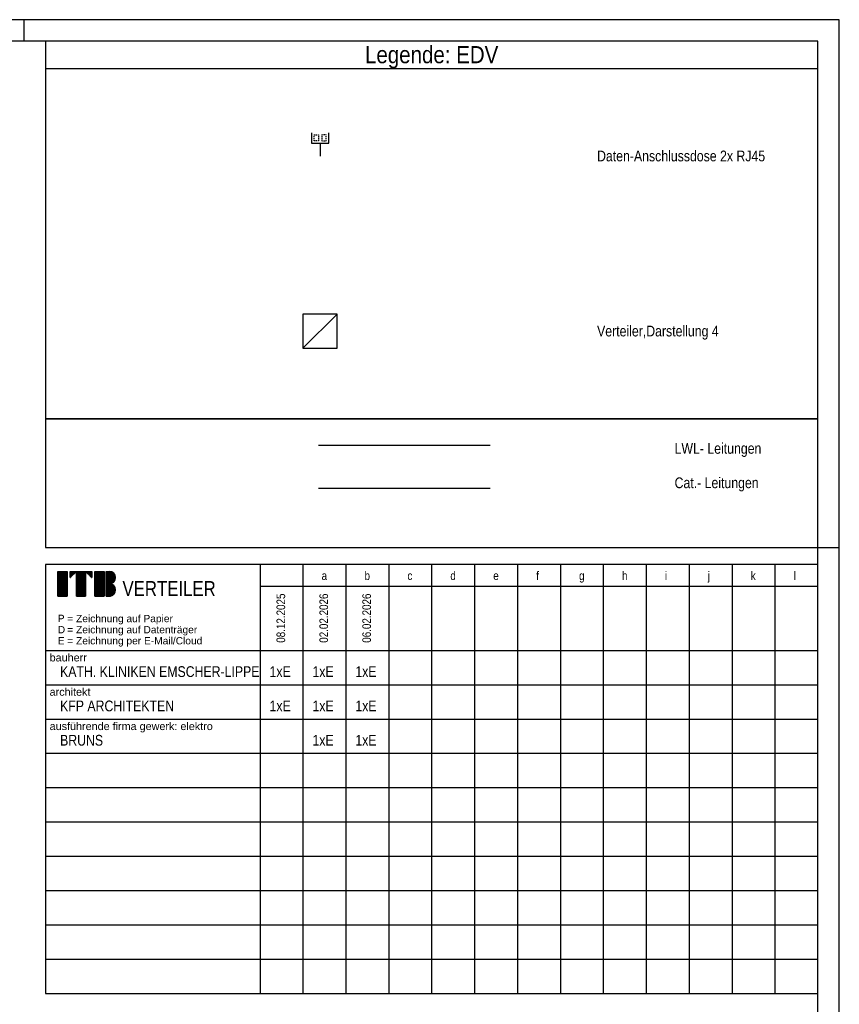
# Model space of a CAD drawing. Header units: millimetres. Extents: x -2000 to 95000, y -500 to 41500.
# Tile 4 of 4: x 75900 to 95000, y 18550 to 41500. Entities that reach past the tile are written whole.
import ezdxf
from ezdxf.enums import TextEntityAlignment as Align

# ---------------------------------------------------------------- set-up
doc = ezdxf.new("R2010")
doc.units = ezdxf.units.MM
for name, color, linetype in [('A_Titelfeld_Stempel', 7, 'Continuous'), ('ITB_XXX_Layout Legenden', 7, 'Continuous'), ('ITB_XXX_Layout Rahmen', 18, 'Continuous'), ('ITB_XXX_Schemata Linien', 7, 'Continuous'), ('ITB_XXX_TXT_Layout Verteiler', 7, 'Continuous')]:
    doc.layers.add(name, color=color, linetype=linetype)
doc.styles.add('ARIAL', font='txt', dxfattribs={"height": 0.2})
doc.styles.add('Arial Narrow', font='txt', dxfattribs={"height": 0.2})
doc.styles.add('Arial Narrow_B', font='txt', dxfattribs={"height": 0.2})

# ---------------------------------------------------------------- blocks, each defined once
blk = doc.blocks.new('Legenden-ID-61-329-339-1844')
at = {"color": 7, "lineweight": 30}
blk.add_wipeout([(0, 0), (18000, 0), (18000, 8800), (0, 8800)], dxfattribs=at).dxf.layer = 'ITB_XXX_Layout Legenden'
at = {"layer": 'ITB_XXX_Layout Legenden', "color": 7, "lineweight": 30}
blk.add_line((0, 8159), (18000, 8159), dxfattribs=at)
at = {"layer": 'ITB_XXX_Layout Legenden', "color": 8, "lineweight": 30}
for p, q in [((6262, 6606), (6262, 6619)), ((6262, 6619), (6277, 6619)), ((6262, 6559), (6262, 6587)), ((6262, 6513), (6262, 6541)), ((6262, 6479), (6262, 6494)), ((6277, 6479), (6262, 6479)), ((6297, 6619), (6327, 6619)), ((6327, 6479), (6297, 6479)), ((6347, 6619), (6362, 6619)), ((6362, 6479), (6347, 6479)), ((6362, 6619), (6362, 6604)), ((6362, 6585), (6362, 6557)), ((6362, 6539), (6362, 6511)), ((6362, 6492), (6362, 6479)), ((6442, 6619), (6442, 6604)), ((6457, 6619), (6442, 6619)), ((6442, 6585), (6442, 6557)), ((6442, 6539), (6442, 6511)), ((6442, 6492), (6442, 6479)), ((6442, 6479), (6457, 6479)), ((6507, 6619), (6477, 6619)), ((6477, 6479), (6507, 6479)), ((6542, 6619), (6527, 6619)), ((6527, 6479), (6542, 6479)), ((6542, 6606), (6542, 6619)), ((6542, 6559), (6542, 6587)), ((6542, 6513), (6542, 6541)), ((6542, 6479), (6542, 6494))]:
    blk.add_line(p, q, dxfattribs=at)
at = {"layer": 'ITB_XXX_Layout Legenden', "color": 7, "lineweight": 30}
for points in [[(0, 8800), (0, 0), (18000, 0), (18000, 8800), (0, 8800)], [(6002, 2440), (6002, 1640), (6802, 1640), (6802, 2440), (6002, 2440)], [(6002, 1640), (6802, 2440)]]:
    blk.add_lwpolyline(points, dxfattribs=at)
at = {"layer": 'ITB_XXX_Layout Legenden', "color": 94, "lineweight": 30}
for points in [[(6202, 6659), (6202, 6419), (6602, 6419), (6602, 6659)], [(6402, 6419), (6402, 6119)]]:
    blk.add_lwpolyline(points, dxfattribs=at)
at = {"layer": 'ITB_XXX_Layout Legenden', "color": 7, "lineweight": 30}
for s, height, style, width, p, p2 in [('Legende: EDV', 400, 'Arial Narrow_B', 0.999946, (7447, 8285), (10553, 8285)), ('Daten-Anschlussdose 2x RJ45', 250, 'Arial Narrow', 0.999388, (12855, 5998), (16772, 5998)), ('Verteiler,Darstellung 4', 250, 'Arial Narrow', 0.999667, (12855, 1918), (15689, 1918))]:
    blk.add_text(s, height=height, dxfattribs=dict(at, style=style, width=width)).set_placement(p, p2, align=Align.FIT)
blk = doc.blocks.new('Text-Text- LWL- Leitungen----Cat-- Leitungen-ID-61-8-339-1175')
at = {"layer": 'ITB_XXX_Layout Legenden', "color": 7, "lineweight": 5, "style": 'Arial Narrow'}
for s, width, p, p2 in [('LWL- Leitungen', 0.999494, (0, 0), (2022, 0)), ('Cat.- Leitungen', 0.999582, (0, -802), (1958, -802))]:
    blk.add_text(s, height=250, dxfattribs=dict(at, width=width)).set_placement(p, p2, align=Align.FIT)
blk = doc.blocks.new('Rechteck-ID-61-8-339-1255')
at = {"layer": 'ITB_XXX_Layout Legenden', "color": 7, "lineweight": 30}
blk.add_lwpolyline([(-9000, 1500), (-9000, -1500), (9000, -1500), (9000, 1500), (-9000, 1500)], dxfattribs=at)
blk = doc.blocks.new('Vorgefertigte Legenden-ID-61-329-339-85')
at = {"layer": 'A_Titelfeld_Stempel', "color": 7, "lineweight": 30}
for p, q in [((-17712, 10341), (-17496, 10341)), ((-17712, 9765), (-17712, 10341)), ((-17712, 10341), (-17496, 10341)), ((-17712, 10337), (-17496, 10337)), ((-17712, 10333), (-17496, 10333)), ((-17712, 10330), (-17496, 10330)), ((-17496, 10341), (-17496, 9765)), ((-17424, 10341), (-17280, 10341)), ((-17424, 10341), (-16920, 10341)), ((-17280, 10341), (-17424, 10197)), ((-17424, 10197), (-17424, 10341)), ((-17424, 10337), (-17284, 10337)), ((-17424, 10333), (-17288, 10333)), ((-17424, 10330), (-17292, 10330)), ((-17280, 10341), (-17064, 10341)), ((-17280, 9765), (-17280, 10341)), ((-17280, 9765), (-17280, 10341)), ((-17280, 10337), (-17064, 10337)), ((-17280, 10333), (-17064, 10333)), ((-17280, 10330), (-17064, 10330)), ((-17064, 10341), (-16920, 10341)), ((-17064, 10341), (-17064, 9765)), ((-16920, 10197), (-17064, 10341)), ((-16920, 10197), (-17064, 10341)), ((-17060, 10337), (-16920, 10337)), ((-17056, 10333), (-16920, 10333)), ((-17052, 10330), (-16920, 10330)), ((-16920, 10341), (-16920, 10197)), ((-16848, 10341), (-16632, 10341)), ((-16848, 9765), (-16848, 10341)), ((-16848, 10341), (-16632, 10341)), ((-16848, 10337), (-16632, 10337)), ((-16848, 10333), (-16632, 10333)), ((-16848, 10330), (-16632, 10330)), ((-16632, 10341), (-16632, 9765)), ((-16582, 10341), (-16499, 10341)), ((-16582, 9765), (-16582, 10341)), ((-16582, 10341), (-16510, 10341)), ((-16582, 10337), (-16475, 10337)), ((-16582, 10333), (-16463, 10333)), ((-16582, 10330), (-16453, 10330)), ((-13000, 10500), (-13000, 500)), ((-12000, 10500), (-12000, 500)), ((-11000, 10500), (-11000, 500)), ((-10000, 10500), (-10000, 500)), ((-9000, 10500), (-9000, 500)), ((-8000, 10500), (-8000, 500)), ((-7000, 10500), (-7000, 500)), ((-6000, 10500), (-6000, 500)), ((-5000, 10500), (-5000, 500)), ((-4000, 10500), (-4000, 500)), ((-3000, 10500), (-3000, 500)), ((-2000, 10500), (-2000, 500)), ((-1000, 10500), (-1000, 500)), ((-17712, 10326), (-17496, 10326)), ((-17712, 10322), (-17496, 10322)), ((-17712, 10318), (-17496, 10318)), ((-17712, 10315), (-17496, 10315)), ((-17712, 10311), (-17496, 10311)), ((-17712, 10307), (-17496, 10307)), ((-17712, 10303), (-17496, 10303)), ((-17712, 10300), (-17496, 10300)), ((-17712, 10296), (-17496, 10296)), ((-17712, 10292), (-17496, 10292)), ((-17712, 10288), (-17496, 10288)), ((-17712, 10285), (-17496, 10285)), ((-17712, 10281), (-17496, 10281)), ((-17712, 10277), (-17496, 10277)), ((-17712, 10273), (-17496, 10273)), ((-17712, 10270), (-17496, 10270)), ((-17712, 10266), (-17496, 10266)), ((-17712, 10262), (-17496, 10262)), ((-17712, 10258), (-17496, 10258)), ((-17712, 10255), (-17496, 10255)), ((-17712, 10251), (-17496, 10251)), ((-17712, 10247), (-17496, 10247)), ((-17712, 10243), (-17496, 10243)), ((-17712, 10240), (-17496, 10240)), ((-17712, 10236), (-17496, 10236)), ((-17712, 10232), (-17496, 10232)), ((-17712, 10228), (-17496, 10228)), ((-17712, 10225), (-17496, 10225)), ((-17712, 10221), (-17496, 10221)), ((-17712, 10217), (-17496, 10217)), ((-17712, 10213), (-17496, 10213)), ((-17712, 10210), (-17496, 10210)), ((-17712, 10206), (-17496, 10206)), ((-17712, 10202), (-17496, 10202)), ((-17712, 10198), (-17496, 10198)), ((-17712, 10195), (-17496, 10195)), ((-17712, 10191), (-17496, 10191)), ((-17712, 10187), (-17496, 10187)), ((-17712, 10183), (-17496, 10183)), ((-17712, 10180), (-17496, 10180)), ((-17712, 10176), (-17496, 10176)), ((-17712, 10172), (-17496, 10172)), ((-17712, 10168), (-17496, 10168)), ((-17712, 10165), (-17496, 10165)), ((-17712, 10161), (-17496, 10161)), ((-17712, 10157), (-17496, 10157)), ((-17712, 10153), (-17496, 10153)), ((-17712, 10150), (-17496, 10150)), ((-17712, 10146), (-17496, 10146)), ((-17712, 10142), (-17496, 10142)), ((-17712, 10138), (-17496, 10138)), ((-17712, 10135), (-17496, 10135)), ((-17712, 10131), (-17496, 10131)), ((-17712, 10127), (-17496, 10127)), ((-17712, 10123), (-17496, 10123)), ((-17712, 10120), (-17496, 10120)), ((-17712, 10116), (-17496, 10116)), ((-17712, 10112), (-17496, 10112)), ((-17712, 10108), (-17496, 10108)), ((-17712, 10105), (-17496, 10105)), ((-17712, 10101), (-17496, 10101)), ((-17424, 10326), (-17295, 10326)), ((-17424, 10322), (-17299, 10322)), ((-17424, 10318), (-17303, 10318)), ((-17424, 10315), (-17307, 10315)), ((-17424, 10311), (-17310, 10311)), ((-17424, 10307), (-17314, 10307)), ((-17424, 10303), (-17318, 10303)), ((-17424, 10300), (-17322, 10300)), ((-17424, 10296), (-17325, 10296)), ((-17424, 10292), (-17329, 10292)), ((-17424, 10288), (-17333, 10288)), ((-17424, 10285), (-17337, 10285)), ((-17424, 10281), (-17340, 10281)), ((-17424, 10277), (-17344, 10277)), ((-17424, 10273), (-17348, 10273)), ((-17424, 10270), (-17352, 10270)), ((-17424, 10266), (-17355, 10266)), ((-17424, 10262), (-17359, 10262)), ((-17424, 10258), (-17363, 10258)), ((-17424, 10255), (-17367, 10255)), ((-17424, 10251), (-17370, 10251)), ((-17424, 10247), (-17374, 10247)), ((-17424, 10243), (-17378, 10243)), ((-17424, 10240), (-17382, 10240)), ((-17424, 10236), (-17385, 10236)), ((-17424, 10232), (-17389, 10232)), ((-17424, 10228), (-17393, 10228)), ((-17424, 10225), (-17397, 10225)), ((-17424, 10221), (-17400, 10221)), ((-17424, 10217), (-17404, 10217)), ((-17424, 10213), (-17408, 10213)), ((-17424, 10210), (-17412, 10210)), ((-17424, 10206), (-17415, 10206)), ((-17424, 10202), (-17419, 10202)), ((-17424, 10198), (-17423, 10198)), ((-17280, 10326), (-17064, 10326)), ((-17280, 10322), (-17064, 10322)), ((-17280, 10318), (-17064, 10318)), ((-17280, 10315), (-17064, 10315)), ((-17280, 10311), (-17064, 10311)), ((-17280, 10307), (-17064, 10307)), ((-17280, 10303), (-17064, 10303)), ((-17280, 10300), (-17064, 10300)), ((-17280, 10296), (-17064, 10296)), ((-17280, 10292), (-17064, 10292)), ((-17280, 10288), (-17064, 10288)), ((-17280, 10285), (-17064, 10285)), ((-17280, 10281), (-17064, 10281)), ((-17280, 10277), (-17064, 10277)), ((-17280, 10273), (-17064, 10273)), ((-17280, 10270), (-17064, 10270)), ((-17280, 10266), (-17064, 10266)), ((-17280, 10262), (-17064, 10262)), ((-17280, 10258), (-17064, 10258)), ((-17280, 10255), (-17064, 10255)), ((-17280, 10251), (-17064, 10251)), ((-17280, 10247), (-17064, 10247)), ((-17280, 10243), (-17064, 10243)), ((-17280, 10240), (-17064, 10240)), ((-17280, 10236), (-17064, 10236)), ((-17280, 10232), (-17064, 10232)), ((-17280, 10228), (-17064, 10228)), ((-17280, 10225), (-17064, 10225)), ((-17280, 10221), (-17064, 10221)), ((-17280, 10217), (-17064, 10217)), ((-17280, 10213), (-17064, 10213)), ((-17280, 10210), (-17064, 10210)), ((-17280, 10206), (-17064, 10206)), ((-17280, 10202), (-17064, 10202)), ((-17280, 10198), (-17064, 10198)), ((-17280, 10195), (-17064, 10195)), ((-17280, 10191), (-17064, 10191)), ((-17280, 10187), (-17064, 10187)), ((-17280, 10183), (-17064, 10183)), ((-17280, 10180), (-17064, 10180)), ((-17280, 10176), (-17064, 10176)), ((-17280, 10172), (-17064, 10172)), ((-17280, 10168), (-17064, 10168)), ((-17280, 10165), (-17064, 10165)), ((-17280, 10161), (-17064, 10161)), ((-17280, 10157), (-17064, 10157)), ((-17280, 10153), (-17064, 10153)), ((-17280, 10150), (-17064, 10150)), ((-17280, 10146), (-17064, 10146)), ((-17280, 10142), (-17064, 10142)), ((-17280, 10138), (-17064, 10138)), ((-17280, 10135), (-17064, 10135)), ((-17280, 10131), (-17064, 10131)), ((-17280, 10127), (-17064, 10127)), ((-17280, 10123), (-17064, 10123)), ((-17280, 10120), (-17064, 10120)), ((-17280, 10116), (-17064, 10116)), ((-17280, 10112), (-17064, 10112)), ((-17280, 10108), (-17064, 10108)), ((-17280, 10105), (-17064, 10105)), ((-17280, 10101), (-17064, 10101)), ((-17049, 10326), (-16920, 10326)), ((-17045, 10322), (-16920, 10322)), ((-17041, 10318), (-16920, 10318)), ((-17037, 10315), (-16920, 10315)), ((-17034, 10311), (-16920, 10311)), ((-17030, 10307), (-16920, 10307)), ((-17026, 10303), (-16920, 10303)), ((-17022, 10300), (-16920, 10300)), ((-17019, 10296), (-16920, 10296)), ((-17015, 10292), (-16920, 10292)), ((-17011, 10288), (-16920, 10288)), ((-17007, 10285), (-16920, 10285)), ((-17004, 10281), (-16920, 10281)), ((-17000, 10277), (-16920, 10277)), ((-16996, 10273), (-16920, 10273)), ((-16992, 10270), (-16920, 10270)), ((-16989, 10266), (-16920, 10266)), ((-16985, 10262), (-16920, 10262)), ((-16981, 10258), (-16920, 10258)), ((-16977, 10255), (-16920, 10255)), ((-16974, 10251), (-16920, 10251)), ((-16970, 10247), (-16920, 10247)), ((-16966, 10243), (-16920, 10243)), ((-16962, 10240), (-16920, 10240)), ((-16959, 10236), (-16920, 10236)), ((-16955, 10232), (-16920, 10232)), ((-16951, 10228), (-16920, 10228)), ((-16947, 10225), (-16920, 10225)), ((-16944, 10221), (-16920, 10221)), ((-16940, 10217), (-16920, 10217)), ((-16936, 10213), (-16920, 10213)), ((-16932, 10210), (-16920, 10210)), ((-16929, 10206), (-16920, 10206)), ((-16925, 10202), (-16920, 10202)), ((-16921, 10198), (-16920, 10198)), ((-16848, 10326), (-16632, 10326)), ((-16848, 10322), (-16632, 10322)), ((-16848, 10318), (-16632, 10318)), ((-16848, 10315), (-16632, 10315)), ((-16848, 10311), (-16632, 10311)), ((-16848, 10307), (-16632, 10307)), ((-16848, 10303), (-16632, 10303)), ((-16848, 10300), (-16632, 10300)), ((-16848, 10296), (-16632, 10296)), ((-16848, 10292), (-16632, 10292)), ((-16848, 10288), (-16632, 10288)), ((-16848, 10285), (-16632, 10285)), ((-16848, 10281), (-16632, 10281)), ((-16848, 10277), (-16632, 10277)), ((-16848, 10273), (-16632, 10273)), ((-16848, 10270), (-16632, 10270)), ((-16848, 10266), (-16632, 10266)), ((-16848, 10262), (-16632, 10262)), ((-16848, 10258), (-16632, 10258)), ((-16848, 10255), (-16632, 10255)), ((-16848, 10251), (-16632, 10251)), ((-16848, 10247), (-16632, 10247)), ((-16848, 10243), (-16632, 10243)), ((-16848, 10240), (-16632, 10240)), ((-16848, 10236), (-16632, 10236)), ((-16848, 10232), (-16632, 10232)), ((-16848, 10228), (-16632, 10228)), ((-16848, 10225), (-16632, 10225)), ((-16848, 10221), (-16632, 10221)), ((-16848, 10217), (-16632, 10217)), ((-16848, 10213), (-16632, 10213)), ((-16848, 10210), (-16632, 10210)), ((-16848, 10206), (-16632, 10206)), ((-16848, 10202), (-16632, 10202)), ((-16848, 10198), (-16632, 10198)), ((-16848, 10195), (-16632, 10195)), ((-16848, 10191), (-16632, 10191)), ((-16848, 10187), (-16632, 10187)), ((-16848, 10183), (-16632, 10183)), ((-16848, 10180), (-16632, 10180)), ((-16848, 10176), (-16632, 10176)), ((-16848, 10172), (-16632, 10172)), ((-16848, 10168), (-16632, 10168)), ((-16848, 10165), (-16632, 10165)), ((-16848, 10161), (-16632, 10161)), ((-16848, 10157), (-16632, 10157)), ((-16848, 10153), (-16632, 10153)), ((-16848, 10150), (-16632, 10150)), ((-16848, 10146), (-16632, 10146)), ((-16848, 10142), (-16632, 10142)), ((-16848, 10138), (-16632, 10138)), ((-16848, 10135), (-16632, 10135)), ((-16848, 10131), (-16632, 10131)), ((-16848, 10127), (-16632, 10127)), ((-16848, 10123), (-16632, 10123)), ((-16848, 10120), (-16632, 10120)), ((-16848, 10116), (-16632, 10116)), ((-16848, 10112), (-16632, 10112)), ((-16848, 10108), (-16632, 10108)), ((-16848, 10105), (-16632, 10105)), ((-16848, 10101), (-16632, 10101)), ((-16582, 10326), (-16445, 10326)), ((-16582, 10322), (-16438, 10322)), ((-16582, 10318), (-16432, 10318)), ((-16582, 10315), (-16426, 10315)), ((-16582, 10311), (-16421, 10311)), ((-16582, 10307), (-16417, 10307)), ((-16582, 10303), (-16412, 10303)), ((-16582, 10300), (-16408, 10300)), ((-16582, 10296), (-16405, 10296)), ((-16582, 10292), (-16401, 10292)), ((-16582, 10288), (-16398, 10288)), ((-16582, 10285), (-16395, 10285)), ((-16582, 10281), (-16392, 10281)), ((-16582, 10277), (-16390, 10277)), ((-16582, 10273), (-16387, 10273)), ((-16582, 10270), (-16385, 10270)), ((-16582, 10266), (-16383, 10266)), ((-16582, 10262), (-16381, 10262)), ((-16582, 10258), (-16379, 10258)), ((-16582, 10255), (-16378, 10255)), ((-16582, 10251), (-16376, 10251)), ((-16582, 10247), (-16375, 10247)), ((-16582, 10243), (-16373, 10243)), ((-16582, 10240), (-16372, 10240)), ((-16582, 10236), (-16371, 10236)), ((-16582, 10232), (-16370, 10232)), ((-16582, 10228), (-16369, 10228)), ((-16582, 10225), (-16368, 10225)), ((-16582, 10221), (-16368, 10221)), ((-16582, 10217), (-16367, 10217)), ((-16582, 10213), (-16367, 10213)), ((-16582, 10210), (-16366, 10210)), ((-16582, 10206), (-16366, 10206)), ((-16582, 10202), (-16366, 10202)), ((-16582, 10198), (-16366, 10198)), ((-16582, 10195), (-16366, 10195)), ((-16582, 10191), (-16366, 10191)), ((-16582, 10187), (-16366, 10187)), ((-16582, 10183), (-16366, 10183)), ((-16582, 10180), (-16367, 10180)), ((-16582, 10176), (-16367, 10176)), ((-16582, 10172), (-16368, 10172)), ((-16582, 10168), (-16369, 10168)), ((-16582, 10165), (-16369, 10165)), ((-16582, 10161), (-16370, 10161)), ((-16582, 10157), (-16371, 10157)), ((-16582, 10153), (-16372, 10153)), ((-16582, 10150), (-16374, 10150)), ((-16582, 10146), (-16375, 10146)), ((-16582, 10142), (-16377, 10142)), ((-16582, 10138), (-16378, 10138)), ((-16582, 10135), (-16380, 10135)), ((-16582, 10131), (-16382, 10131)), ((-16582, 10127), (-16384, 10127)), ((-16582, 10123), (-16386, 10123)), ((-16582, 10120), (-16388, 10120)), ((-16582, 10116), (-16391, 10116)), ((-16582, 10112), (-16393, 10112)), ((-16582, 10108), (-16396, 10108)), ((-16582, 10105), (-16399, 10105)), ((-16582, 10101), (-16403, 10101)), ((-17712, 10097), (-17496, 10097)), ((-17712, 10093), (-17496, 10093)), ((-17712, 10090), (-17496, 10090)), ((-17712, 10086), (-17496, 10086)), ((-17712, 10082), (-17496, 10082)), ((-17712, 10078), (-17496, 10078)), ((-17712, 10075), (-17496, 10075)), ((-17712, 10071), (-17496, 10071)), ((-17712, 10067), (-17496, 10067)), ((-17712, 10063), (-17496, 10063)), ((-17712, 10060), (-17496, 10060)), ((-17712, 10056), (-17496, 10056)), ((-17712, 10052), (-17496, 10052)), ((-17712, 10048), (-17496, 10048)), ((-17712, 10045), (-17496, 10045)), ((-17712, 10041), (-17496, 10041)), ((-17712, 10037), (-17496, 10037)), ((-17712, 10033), (-17496, 10033)), ((-17712, 10030), (-17496, 10030)), ((-17712, 10026), (-17496, 10026)), ((-17712, 10022), (-17496, 10022)), ((-17712, 10018), (-17496, 10018)), ((-17712, 10015), (-17496, 10015)), ((-17712, 10011), (-17496, 10011)), ((-17712, 10007), (-17496, 10007)), ((-17712, 10003), (-17496, 10003)), ((-17712, 10000), (-17496, 10000)), ((-17712, 9996), (-17496, 9996)), ((-17712, 9992), (-17496, 9992)), ((-17712, 9988), (-17496, 9988)), ((-17712, 9985), (-17496, 9985)), ((-17712, 9981), (-17496, 9981)), ((-17712, 9977), (-17496, 9977)), ((-17712, 9973), (-17496, 9973)), ((-17712, 9970), (-17496, 9970)), ((-17712, 9966), (-17496, 9966)), ((-17712, 9962), (-17496, 9962)), ((-17712, 9958), (-17496, 9958)), ((-17712, 9955), (-17496, 9955)), ((-17712, 9951), (-17496, 9951)), ((-17712, 9947), (-17496, 9947)), ((-17712, 9943), (-17496, 9943)), ((-17712, 9940), (-17496, 9940)), ((-17712, 9936), (-17496, 9936)), ((-17712, 9932), (-17496, 9932)), ((-17712, 9928), (-17496, 9928)), ((-17712, 9925), (-17496, 9925)), ((-17712, 9921), (-17496, 9921)), ((-17712, 9917), (-17496, 9917)), ((-17712, 9913), (-17496, 9913)), ((-17712, 9910), (-17496, 9910)), ((-17712, 9906), (-17496, 9906)), ((-17712, 9902), (-17496, 9902)), ((-17712, 9898), (-17496, 9898)), ((-17712, 9895), (-17496, 9895)), ((-17712, 9891), (-17496, 9891)), ((-17712, 9887), (-17496, 9887)), ((-17712, 9883), (-17496, 9883)), ((-17712, 9880), (-17496, 9880)), ((-17712, 9876), (-17496, 9876)), ((-17712, 9872), (-17496, 9872)), ((-17280, 10097), (-17064, 10097)), ((-17280, 10093), (-17064, 10093)), ((-17280, 10090), (-17064, 10090)), ((-17280, 10086), (-17064, 10086)), ((-17280, 10082), (-17064, 10082)), ((-17280, 10078), (-17064, 10078)), ((-17280, 10075), (-17064, 10075)), ((-17280, 10071), (-17064, 10071)), ((-17280, 10067), (-17064, 10067)), ((-17280, 10063), (-17064, 10063)), ((-17280, 10060), (-17064, 10060)), ((-17280, 10056), (-17064, 10056)), ((-17280, 10052), (-17064, 10052)), ((-17280, 10048), (-17064, 10048)), ((-17280, 10045), (-17064, 10045)), ((-17280, 10041), (-17064, 10041)), ((-17280, 10037), (-17064, 10037)), ((-17280, 10033), (-17064, 10033)), ((-17280, 10030), (-17064, 10030)), ((-17280, 10026), (-17064, 10026)), ((-17280, 10022), (-17064, 10022)), ((-17280, 10018), (-17064, 10018)), ((-17280, 10015), (-17064, 10015)), ((-17280, 10011), (-17064, 10011)), ((-17280, 10007), (-17064, 10007)), ((-17280, 10003), (-17064, 10003)), ((-17280, 10000), (-17064, 10000)), ((-17280, 9996), (-17064, 9996)), ((-17280, 9992), (-17064, 9992)), ((-17280, 9988), (-17064, 9988)), ((-17280, 9985), (-17064, 9985)), ((-17280, 9981), (-17064, 9981)), ((-17280, 9977), (-17064, 9977)), ((-17280, 9973), (-17064, 9973)), ((-17280, 9970), (-17064, 9970)), ((-17280, 9966), (-17064, 9966)), ((-17280, 9962), (-17064, 9962)), ((-17280, 9958), (-17064, 9958)), ((-17280, 9955), (-17064, 9955)), ((-17280, 9951), (-17064, 9951)), ((-17280, 9947), (-17064, 9947)), ((-17280, 9943), (-17064, 9943)), ((-17280, 9940), (-17064, 9940)), ((-17280, 9936), (-17064, 9936)), ((-17280, 9932), (-17064, 9932)), ((-17280, 9928), (-17064, 9928)), ((-17280, 9925), (-17064, 9925)), ((-17280, 9921), (-17064, 9921)), ((-17280, 9917), (-17064, 9917)), ((-17280, 9913), (-17064, 9913)), ((-17280, 9910), (-17064, 9910)), ((-17280, 9906), (-17064, 9906)), ((-17280, 9902), (-17064, 9902)), ((-17280, 9898), (-17064, 9898)), ((-17280, 9895), (-17064, 9895)), ((-17280, 9891), (-17064, 9891)), ((-17280, 9887), (-17064, 9887)), ((-17280, 9883), (-17064, 9883)), ((-17280, 9880), (-17064, 9880)), ((-17280, 9876), (-17064, 9876)), ((-17280, 9872), (-17064, 9872)), ((-16848, 10097), (-16632, 10097)), ((-16848, 10093), (-16632, 10093)), ((-16848, 10090), (-16632, 10090)), ((-16848, 10086), (-16632, 10086)), ((-16848, 10082), (-16632, 10082)), ((-16848, 10078), (-16632, 10078)), ((-16848, 10075), (-16632, 10075)), ((-16848, 10071), (-16632, 10071)), ((-16848, 10067), (-16632, 10067)), ((-16848, 10063), (-16632, 10063)), ((-16848, 10060), (-16632, 10060)), ((-16848, 10056), (-16632, 10056)), ((-16848, 10052), (-16632, 10052)), ((-16848, 10048), (-16632, 10048)), ((-16848, 10045), (-16632, 10045)), ((-16848, 10041), (-16632, 10041)), ((-16848, 10037), (-16632, 10037)), ((-16848, 10033), (-16632, 10033)), ((-16848, 10030), (-16632, 10030)), ((-16848, 10026), (-16632, 10026)), ((-16848, 10022), (-16632, 10022)), ((-16848, 10018), (-16632, 10018)), ((-16848, 10015), (-16632, 10015)), ((-16848, 10011), (-16632, 10011)), ((-16848, 10007), (-16632, 10007)), ((-16848, 10003), (-16632, 10003)), ((-16848, 10000), (-16632, 10000)), ((-16848, 9996), (-16632, 9996)), ((-16848, 9992), (-16632, 9992)), ((-16848, 9988), (-16632, 9988)), ((-16848, 9985), (-16632, 9985)), ((-16848, 9981), (-16632, 9981)), ((-16848, 9977), (-16632, 9977)), ((-16848, 9973), (-16632, 9973)), ((-16848, 9970), (-16632, 9970)), ((-16848, 9966), (-16632, 9966)), ((-16848, 9962), (-16632, 9962)), ((-16848, 9958), (-16632, 9958)), ((-16848, 9955), (-16632, 9955)), ((-16848, 9951), (-16632, 9951)), ((-16848, 9947), (-16632, 9947)), ((-16848, 9943), (-16632, 9943)), ((-16848, 9940), (-16632, 9940)), ((-16848, 9936), (-16632, 9936)), ((-16848, 9932), (-16632, 9932)), ((-16848, 9928), (-16632, 9928)), ((-16848, 9925), (-16632, 9925)), ((-16848, 9921), (-16632, 9921)), ((-16848, 9917), (-16632, 9917)), ((-16848, 9913), (-16632, 9913)), ((-16848, 9910), (-16632, 9910)), ((-16848, 9906), (-16632, 9906)), ((-16848, 9902), (-16632, 9902)), ((-16848, 9898), (-16632, 9898)), ((-16848, 9895), (-16632, 9895)), ((-16848, 9891), (-16632, 9891)), ((-16848, 9887), (-16632, 9887)), ((-16848, 9883), (-16632, 9883)), ((-16848, 9880), (-16632, 9880)), ((-16848, 9876), (-16632, 9876)), ((-16848, 9872), (-16632, 9872)), ((-16582, 10097), (-16406, 10097)), ((-16582, 10093), (-16410, 10093)), ((-16582, 10090), (-16414, 10090)), ((-16582, 10086), (-16418, 10086)), ((-16582, 10082), (-16423, 10082)), ((-16582, 10078), (-16428, 10078)), ((-16582, 10075), (-16434, 10075)), ((-16582, 10071), (-16441, 10071)), ((-16582, 10067), (-16448, 10067)), ((-16582, 10063), (-16457, 10063)), ((-16582, 10060), (-16467, 10060)), ((-16582, 10056), (-16482, 10056)), ((-16582, 10052), (-16492, 10052)), ((-16582, 10048), (-16472, 10048)), ((-16582, 10045), (-16461, 10045)), ((-16582, 10041), (-16451, 10041)), ((-16582, 10037), (-16443, 10037)), ((-16582, 10033), (-16437, 10033)), ((-16582, 10030), (-16431, 10030)), ((-16582, 10026), (-16425, 10026)), ((-16582, 10022), (-16420, 10022)), ((-16582, 10018), (-16416, 10018)), ((-16582, 10015), (-16411, 10015)), ((-16582, 10011), (-16408, 10011)), ((-16582, 10007), (-16404, 10007)), ((-16582, 10003), (-16401, 10003)), ((-16582, 10000), (-16398, 10000)), ((-16582, 9996), (-16395, 9996)), ((-16582, 9992), (-16392, 9992)), ((-16582, 9988), (-16389, 9988)), ((-16582, 9985), (-16387, 9985)), ((-16582, 9981), (-16385, 9981)), ((-16582, 9977), (-16383, 9977)), ((-16582, 9973), (-16381, 9973)), ((-16582, 9970), (-16379, 9970)), ((-16582, 9966), (-16377, 9966)), ((-16582, 9962), (-16376, 9962)), ((-16582, 9958), (-16374, 9958)), ((-16582, 9955), (-16373, 9955)), ((-16582, 9951), (-16372, 9951)), ((-16582, 9947), (-16371, 9947)), ((-16582, 9943), (-16370, 9943)), ((-16582, 9940), (-16369, 9940)), ((-16582, 9936), (-16368, 9936)), ((-16582, 9932), (-16367, 9932)), ((-16582, 9928), (-16367, 9928)), ((-16582, 9925), (-16366, 9925)), ((-16582, 9921), (-16366, 9921)), ((-16582, 9917), (-16366, 9917)), ((-16582, 9913), (-16366, 9913)), ((-16582, 9910), (-16366, 9910)), ((-16582, 9906), (-16366, 9906)), ((-16582, 9902), (-16366, 9902)), ((-16582, 9898), (-16366, 9898)), ((-16582, 9895), (-16366, 9895)), ((-16582, 9891), (-16367, 9891)), ((-16582, 9887), (-16367, 9887)), ((-16582, 9883), (-16368, 9883)), ((-16582, 9880), (-16369, 9880)), ((-16582, 9876), (-16370, 9876)), ((-16582, 9872), (-16370, 9872)), ((-13000, 10000), (0, 10000)), ((-17712, 9868), (-17496, 9868)), ((-17712, 9865), (-17496, 9865)), ((-17712, 9861), (-17496, 9861)), ((-17712, 9857), (-17496, 9857)), ((-17712, 9853), (-17496, 9853)), ((-17712, 9850), (-17496, 9850)), ((-17712, 9846), (-17496, 9846)), ((-17712, 9842), (-17496, 9842)), ((-17712, 9838), (-17496, 9838)), ((-17712, 9835), (-17496, 9835)), ((-17712, 9831), (-17496, 9831)), ((-17712, 9827), (-17496, 9827)), ((-17712, 9823), (-17496, 9823)), ((-17712, 9820), (-17496, 9820)), ((-17712, 9816), (-17496, 9816)), ((-17712, 9812), (-17496, 9812)), ((-17712, 9808), (-17496, 9808)), ((-17712, 9805), (-17496, 9805)), ((-17712, 9801), (-17496, 9801)), ((-17712, 9797), (-17496, 9797)), ((-17712, 9793), (-17496, 9793)), ((-17712, 9790), (-17496, 9790)), ((-17712, 9786), (-17496, 9786)), ((-17712, 9782), (-17496, 9782)), ((-17712, 9778), (-17496, 9778)), ((-17712, 9775), (-17496, 9775)), ((-17712, 9771), (-17496, 9771)), ((-17712, 9767), (-17496, 9767)), ((-17496, 9765), (-17712, 9765)), ((-17280, 9868), (-17064, 9868)), ((-17280, 9865), (-17064, 9865)), ((-17280, 9861), (-17064, 9861)), ((-17280, 9857), (-17064, 9857)), ((-17280, 9853), (-17064, 9853)), ((-17280, 9850), (-17064, 9850)), ((-17280, 9846), (-17064, 9846)), ((-17280, 9842), (-17064, 9842)), ((-17280, 9838), (-17064, 9838)), ((-17280, 9835), (-17064, 9835)), ((-17280, 9831), (-17064, 9831)), ((-17280, 9827), (-17064, 9827)), ((-17280, 9823), (-17064, 9823)), ((-17280, 9820), (-17064, 9820)), ((-17280, 9816), (-17064, 9816)), ((-17280, 9812), (-17064, 9812)), ((-17280, 9808), (-17064, 9808)), ((-17280, 9805), (-17064, 9805)), ((-17280, 9801), (-17064, 9801)), ((-17280, 9797), (-17064, 9797)), ((-17280, 9793), (-17064, 9793)), ((-17280, 9790), (-17064, 9790)), ((-17280, 9786), (-17064, 9786)), ((-17280, 9782), (-17064, 9782)), ((-17280, 9778), (-17064, 9778)), ((-17280, 9775), (-17064, 9775)), ((-17280, 9771), (-17064, 9771)), ((-17280, 9767), (-17064, 9767)), ((-17064, 9765), (-17280, 9765)), ((-17064, 9765), (-17280, 9765)), ((-16848, 9868), (-16632, 9868)), ((-16848, 9865), (-16632, 9865)), ((-16848, 9861), (-16632, 9861)), ((-16848, 9857), (-16632, 9857)), ((-16848, 9853), (-16632, 9853)), ((-16848, 9850), (-16632, 9850)), ((-16848, 9846), (-16632, 9846)), ((-16848, 9842), (-16632, 9842)), ((-16848, 9838), (-16632, 9838)), ((-16848, 9835), (-16632, 9835)), ((-16848, 9831), (-16632, 9831)), ((-16848, 9827), (-16632, 9827)), ((-16848, 9823), (-16632, 9823)), ((-16848, 9820), (-16632, 9820)), ((-16848, 9816), (-16632, 9816)), ((-16848, 9812), (-16632, 9812)), ((-16848, 9808), (-16632, 9808)), ((-16848, 9805), (-16632, 9805)), ((-16848, 9801), (-16632, 9801)), ((-16848, 9797), (-16632, 9797)), ((-16848, 9793), (-16632, 9793)), ((-16848, 9790), (-16632, 9790)), ((-16848, 9786), (-16632, 9786)), ((-16848, 9782), (-16632, 9782)), ((-16848, 9778), (-16632, 9778)), ((-16848, 9775), (-16632, 9775)), ((-16848, 9771), (-16632, 9771)), ((-16848, 9767), (-16632, 9767)), ((-16632, 9765), (-16848, 9765)), ((-16582, 9868), (-16372, 9868)), ((-16582, 9865), (-16373, 9865)), ((-16582, 9861), (-16374, 9861)), ((-16582, 9857), (-16375, 9857)), ((-16582, 9853), (-16377, 9853)), ((-16582, 9850), (-16379, 9850)), ((-16582, 9846), (-16380, 9846)), ((-16582, 9842), (-16382, 9842)), ((-16582, 9838), (-16384, 9838)), ((-16582, 9835), (-16386, 9835)), ((-16582, 9831), (-16389, 9831)), ((-16582, 9827), (-16391, 9827)), ((-16582, 9823), (-16394, 9823)), ((-16582, 9820), (-16397, 9820)), ((-16582, 9816), (-16400, 9816)), ((-16582, 9812), (-16403, 9812)), ((-16582, 9808), (-16407, 9808)), ((-16582, 9805), (-16411, 9805)), ((-16582, 9801), (-16415, 9801)), ((-16582, 9797), (-16419, 9797)), ((-16582, 9793), (-16424, 9793)), ((-16582, 9790), (-16429, 9790)), ((-16582, 9786), (-16435, 9786)), ((-16582, 9782), (-16442, 9782)), ((-16582, 9778), (-16450, 9778)), ((-16582, 9775), (-16459, 9775)), ((-16582, 9771), (-16470, 9771)), ((-16582, 9767), (-16486, 9767)), ((-16510, 9765), (-16582, 9765)), ((-18000, 8500), (0, 8500)), ((-18000, 7700), (0, 7700)), ((-18000, 6900), (0, 6900)), ((-18000, 6100), (0, 6100)), ((-18000, 5300), (0, 5300)), ((-18000, 4500), (0, 4500)), ((-18000, 3700), (0, 3700)), ((-18000, 2900), (0, 2900)), ((-18000, 2100), (0, 2100)), ((-18000, 1300), (0, 1300))]:
    blk.add_line(p, q, dxfattribs=at)
blk.add_lwpolyline([(-18000, 10500), (-18000, 500), (0, 500), (0, 10500), (-18000, 10500)], dxfattribs=at)
for centre, end in [((-16510, 10197), 90), ((-16510, 9909), 89.7)]:
    blk.add_arc(centre, 144, 270, end, dxfattribs=at)
at = {"layer": 'A_Titelfeld_Stempel', "color": 7, "lineweight": 30, "style": 'ARIAL', "width": 0.8}
blk.add_text('VERTEILER', height=350, dxfattribs=at).set_placement((-16204, 9765), (-14032, 9765), align=Align.FIT)
at = {"layer": 'A_Titelfeld_Stempel', "color": 7, "lineweight": 30, "style": 'ARIAL'}
for s, p, p2 in [('P', (-17712, 9160), (-17554, 9160)), ('= Zeichnung auf Papier', (-17490, 9157), (-15030, 9157)), ('D', (-17712, 8898), (-17541, 8898)), ('= Zeichnung auf Datenträger', (-17490, 8898), (-14463, 8898)), ('E', (-17712, 8639), (-17554, 8639)), ('= Zeichnung per E-Mail/Cloud', (-17490, 8639), (-14345, 8639))]:
    blk.add_text(s, height=170, dxfattribs=at).set_placement(p, p2, align=Align.FIT)
blk = doc.blocks.new('Text-Text- a-ID-61-329-339-545')
at = {"layer": 'ITB_XXX_TXT_Layout Verteiler', "color": 7, "lineweight": 5, "style": 'Arial Narrow', "width": 0.999169}
blk.add_text('a', height=200, dxfattribs=at).set_placement((0, 0), (127, 0), align=Align.FIT)
blk = doc.blocks.new('Text-Text- b-ID-61-329-339-554')
at = {"layer": 'ITB_XXX_TXT_Layout Verteiler', "color": 7, "lineweight": 5, "style": 'Arial Narrow', "width": 0.999169}
blk.add_text('b', height=200, dxfattribs=at).set_placement((0, 0), (127, 0), align=Align.FIT)
blk = doc.blocks.new('Text-Text- c-ID-61-329-339-563')
at = {"layer": 'ITB_XXX_TXT_Layout Verteiler', "color": 7, "lineweight": 5, "style": 'Arial Narrow', "width": 0.998979}
blk.add_text('c', height=200, dxfattribs=at).set_placement((0, 0), (115, 0), align=Align.FIT)
blk = doc.blocks.new('Text-Text- d-ID-61-329-339-572')
at = {"layer": 'ITB_XXX_TXT_Layout Verteiler', "color": 7, "lineweight": 5, "style": 'Arial Narrow', "width": 0.999169}
blk.add_text('d', height=200, dxfattribs=at).set_placement((0, 0), (127, 0), align=Align.FIT)
blk = doc.blocks.new('Text-Text- e-ID-61-329-339-581')
at = {"layer": 'ITB_XXX_TXT_Layout Verteiler', "color": 7, "lineweight": 5, "style": 'Arial Narrow', "width": 0.999169}
blk.add_text('e', height=200, dxfattribs=at).set_placement((0, 0), (127, 0), align=Align.FIT)
blk = doc.blocks.new('Text-Text- f-ID-61-329-339-590')
at = {"layer": 'ITB_XXX_TXT_Layout Verteiler', "color": 7, "lineweight": 5, "style": 'Arial Narrow', "width": 1.00074}
blk.add_text('f', height=200, dxfattribs=at).set_placement((0, 0), (64, 0), align=Align.FIT)
blk = doc.blocks.new('Text-Text- g-ID-61-329-339-599')
at = {"layer": 'ITB_XXX_TXT_Layout Verteiler', "color": 7, "lineweight": 5, "style": 'Arial Narrow', "width": 0.999169}
blk.add_text('g', height=200, dxfattribs=at).set_placement((0, 0), (127, 0), align=Align.FIT)
blk = doc.blocks.new('Text-Text- h-ID-61-329-339-608')
at = {"layer": 'ITB_XXX_TXT_Layout Verteiler', "color": 7, "lineweight": 5, "style": 'Arial Narrow', "width": 0.999169}
blk.add_text('h', height=200, dxfattribs=at).set_placement((0, 0), (127, 0), align=Align.FIT)
blk = doc.blocks.new('Text-Text- i-ID-61-329-339-617')
at = {"layer": 'ITB_XXX_TXT_Layout Verteiler', "color": 7, "lineweight": 5, "style": 'Arial Narrow', "width": 1.000706}
blk.add_text('i', height=200, dxfattribs=at).set_placement((0, 0), (51, 0), align=Align.FIT)
blk = doc.blocks.new('Text-Text- j-ID-61-329-339-626')
at = {"layer": 'ITB_XXX_TXT_Layout Verteiler', "color": 7, "lineweight": 5, "style": 'Arial Narrow', "width": 1.000706}
blk.add_text('j', height=200, dxfattribs=at).set_placement((0, 0), (51, 0), align=Align.FIT)
blk = doc.blocks.new('Text-Text- k-ID-61-329-339-643')
at = {"layer": 'ITB_XXX_TXT_Layout Verteiler', "color": 7, "lineweight": 5, "style": 'Arial Narrow', "width": 0.998979}
blk.add_text('k', height=200, dxfattribs=at).set_placement((0, 0), (115, 0), align=Align.FIT)
blk = doc.blocks.new('Text-Text- l-ID-61-329-339-725')
at = {"layer": 'ITB_XXX_TXT_Layout Verteiler', "color": 7, "lineweight": 5, "style": 'Arial Narrow', "width": 1.000706}
blk.add_text('l', height=200, dxfattribs=at).set_placement((0, 0), (51, 0), align=Align.FIT)
blk = doc.blocks.new('Text-Text- bauherr-ID-61-329-339-389')
at = {"layer": 'ITB_XXX_TXT_Layout Verteiler', "color": 7, "lineweight": 5, "style": 'ARIAL', "width": 1.001069}
blk.add_text('bauherr', height=180, dxfattribs=at).set_placement((0, 0), (867, 0), align=Align.FIT)
blk = doc.blocks.new('Text-Text- KFP ARCHITEKTEN-ID-61-329-339-527')
at = {"layer": 'ITB_XXX_TXT_Layout Verteiler', "color": 7, "lineweight": 5, "style": 'Arial Narrow', "width": 1.000182}
blk.add_text('KFP ARCHITEKTEN', height=250, dxfattribs=at).set_placement((0, 0), (2657, 0), align=Align.FIT)
blk = doc.blocks.new('Text-Text- architekt-ID-61-329-339-536')
at = {"layer": 'ITB_XXX_TXT_Layout Verteiler', "color": 7, "lineweight": 5, "style": 'ARIAL', "width": 1.000886}
blk.add_text('architekt', height=180, dxfattribs=at).set_placement((0, 0), (950, 0), align=Align.FIT)
blk = doc.blocks.new('Text-Text- 1xE-ID-61-329-339-871')
at = {"layer": 'ITB_XXX_TXT_Layout Verteiler', "color": 7, "lineweight": 5, "style": 'Arial Narrow', "width": 0.999546}
blk.add_text('1xE', height=250, dxfattribs=at).set_placement((0, 0), (494, 0), align=Align.FIT)
blk = doc.blocks.new('Text-Text- 1xE-ID-61-329-339-896')
at = {"layer": 'ITB_XXX_TXT_Layout Verteiler', "color": 7, "lineweight": 5, "style": 'Arial Narrow', "width": 0.999546}
blk.add_text('1xE', height=250, dxfattribs=at).set_placement((0, 0), (494, 0), align=Align.FIT)
blk = doc.blocks.new('Text-Text- KATH- KLINIKEN EMSCHER-LIPPE-ID-61-329-339-955')
at = {"layer": 'ITB_XXX_TXT_Layout Verteiler', "color": 7, "lineweight": 5, "style": 'Arial Narrow', "width": 1.000091}
blk.add_text('KATH. KLINIKEN EMSCHER-LIPPE', height=250, dxfattribs=at).set_placement((0, 0), (4646, 0), align=Align.FIT)
blk = doc.blocks.new('Text-Text- 08-12-2025-ID-61-329-339-80')
at = {"layer": 'ITB_XXX_TXT_Layout Verteiler', "color": 7, "lineweight": 5, "style": 'Arial Narrow', "width": 0.999343}
blk.add_text('08.12.2025', height=200, rotation=90, dxfattribs=at).set_placement((0, 0), (0, 1147), align=Align.FIT)
blk = doc.blocks.new('Text-Text- 1xE-ID-61-329-339-941')
at = {"layer": 'ITB_XXX_TXT_Layout Verteiler', "color": 7, "lineweight": 5, "style": 'Arial Narrow', "width": 0.999546}
blk.add_text('1xE', height=250, dxfattribs=at).set_placement((0, 0), (494, 0), align=Align.FIT)
blk = doc.blocks.new('Text-Text- 1xE-ID-61-329-339-1821')
at = {"layer": 'ITB_XXX_TXT_Layout Verteiler', "color": 7, "lineweight": 5, "style": 'Arial Narrow', "width": 0.999546}
blk.add_text('1xE', height=250, dxfattribs=at).set_placement((0, 0), (494, 0), align=Align.FIT)
blk = doc.blocks.new('Text-Text- 02-02-2026-ID-61-329-339-1848')
at = {"layer": 'ITB_XXX_TXT_Layout Verteiler', "color": 7, "lineweight": 5, "style": 'Arial Narrow', "width": 0.999343}
blk.add_text('02.02.2026', height=200, rotation=90, dxfattribs=at).set_placement((0, 0), (0, 1147), align=Align.FIT)
blk = doc.blocks.new('Text-Text- BRUNS-ID-61-329-339-1859')
at = {"layer": 'ITB_XXX_TXT_Layout Verteiler', "color": 7, "lineweight": 5, "style": 'Arial Narrow', "width": 1.000044}
blk.add_text('BRUNS', height=250, dxfattribs=at).set_placement((0, 0), (1002, 0), align=Align.FIT)
blk = doc.blocks.new('Text-Text- ausführende firma gewerk- elektro-ID-61-329-339-1868')
at = {"layer": 'ITB_XXX_TXT_Layout Verteiler', "color": 7, "lineweight": 5, "style": 'ARIAL', "width": 1.000935}
blk.add_text('ausführende firma gewerk: elektro', height=180, dxfattribs=at).set_placement((0, 0), (3802, 0), align=Align.FIT)
blk = doc.blocks.new('Text-Text- 1xE-ID-61-329-339-2902')
at = {"layer": 'ITB_XXX_TXT_Layout Verteiler', "color": 7, "lineweight": 5, "style": 'Arial Narrow', "width": 0.999546}
blk.add_text('1xE', height=250, dxfattribs=at).set_placement((0, 0), (494, 0), align=Align.FIT)
blk = doc.blocks.new('Text-Text- 1xE-ID-61-329-339-2939')
at = {"layer": 'ITB_XXX_TXT_Layout Verteiler', "color": 7, "lineweight": 5, "style": 'Arial Narrow', "width": 0.999546}
blk.add_text('1xE', height=250, dxfattribs=at).set_placement((0, 0), (494, 0), align=Align.FIT)
blk = doc.blocks.new('Text-Text- 1xE-ID-61-329-339-2948')
at = {"layer": 'ITB_XXX_TXT_Layout Verteiler', "color": 7, "lineweight": 5, "style": 'Arial Narrow', "width": 0.999546}
blk.add_text('1xE', height=250, dxfattribs=at).set_placement((0, 0), (494, 0), align=Align.FIT)
blk = doc.blocks.new('Text-Text- 06-02-2026-ID-61-329-339-2957')
at = {"layer": 'ITB_XXX_TXT_Layout Verteiler', "color": 7, "lineweight": 5, "style": 'Arial Narrow', "width": 0.999343}
blk.add_text('06.02.2026', height=200, rotation=90, dxfattribs=at).set_placement((0, 0), (0, 1147), align=Align.FIT)
blk = doc.blocks.new('Text-Text- 1xE-ID-61-329-339-2966')
at = {"layer": 'ITB_XXX_TXT_Layout Verteiler', "color": 7, "lineweight": 5, "style": 'Arial Narrow', "width": 0.999546}
blk.add_text('1xE', height=250, dxfattribs=at).set_placement((0, 0), (494, 0), align=Align.FIT)
blk = doc.blocks.new('Blätter-ID-61-329-339-348')
at = {"layer": 'ITB_XXX_Layout Rahmen', "color": 7, "lineweight": 30}
for p, q in [((76000, 41500), (76000, 41000)), ((94500, 29200), (95000, 29200))]:
    blk.add_line(p, q, dxfattribs=at)
for points in [[(-2000, 41500), (-2000, -500), (95000, -500), (95000, 41500), (-2000, 41500)], [(0, 41000), (0, 0), (94500, 0), (94500, 41000), (0, 41000)]]:
    blk.add_lwpolyline(points, dxfattribs=at)

msp = doc.modelspace()

# ---------------------------------------------------------------- linework, layer by layer
at = {"layer": 'ITB_XXX_Schemata Linien', "color": 4, "lineweight": 30}
msp.add_line((82862, 31583), (86862, 31583), dxfattribs=at)
at = {"layer": 'ITB_XXX_Schemata Linien', "color": 94, "lineweight": 30}
msp.add_line((82862, 30583), (86862, 30583), dxfattribs=at)

# ---------------------------------------------------------------- block references
at = {"layer": 'A_Titelfeld_Stempel', "color": 7, "lineweight": 30}
msp.add_blockref('Vorgefertigte Legenden-ID-61-329-339-85', (94500, 18300), dxfattribs=at)
at = {"layer": 'ITB_XXX_Layout Legenden', "color": 7, "lineweight": 30}
msp.add_blockref('Legenden-ID-61-329-339-1844', (76500, 32200), dxfattribs=at)
at = {"layer": 'ITB_XXX_Layout Legenden', "color": 7, "lineweight": 5}
msp.add_blockref('Text-Text- LWL- Leitungen----Cat-- Leitungen-ID-61-8-339-1175', (91162, 31383), dxfattribs=at)
at = {"layer": 'ITB_XXX_TXT_Layout Verteiler', "color": 7, "lineweight": 5}
for name, p in [('Text-Text- a-ID-61-329-339-545', (82936, 28440)), ('Text-Text- b-ID-61-329-339-554', (83936, 28440)), ('Text-Text- c-ID-61-329-339-563', (84936, 28440)), ('Text-Text- d-ID-61-329-339-572', (85936, 28440)), ('Text-Text- e-ID-61-329-339-581', (86936, 28440)), ('Text-Text- f-ID-61-329-339-590', (87936, 28440)), ('Text-Text- g-ID-61-329-339-599', (88936, 28440)), ('Text-Text- h-ID-61-329-339-608', (89936, 28440)), ('Text-Text- i-ID-61-329-339-617', (90936, 28440)), ('Text-Text- j-ID-61-329-339-626', (91936, 28440)), ('Text-Text- k-ID-61-329-339-643', (92936, 28440)), ('Text-Text- l-ID-61-329-339-725', (93936, 28440)), ('Text-Text- 08-12-2025-ID-61-329-339-80', (82085, 26977)), ('Text-Text- 02-02-2026-ID-61-329-339-1848', (83085, 26977)), ('Text-Text- 06-02-2026-ID-61-329-339-2957', (84085, 26977)), ('Text-Text- bauherr-ID-61-329-339-389', (76598, 26542)), ('Text-Text- KATH- KLINIKEN EMSCHER-LIPPE-ID-61-329-339-955', (76841, 26180)), ('Text-Text- 1xE-ID-61-329-339-896', (81722, 26179)), ('Text-Text- 1xE-ID-61-329-339-1821', (82722, 26179)), ('Text-Text- 1xE-ID-61-329-339-2948', (83722, 26179)), ('Text-Text- architekt-ID-61-329-339-536', (76598, 25742)), ('Text-Text- KFP ARCHITEKTEN-ID-61-329-339-527', (76841, 25380)), ('Text-Text- 1xE-ID-61-329-339-871', (81722, 25379)), ('Text-Text- 1xE-ID-61-329-339-941', (82722, 25379)), ('Text-Text- 1xE-ID-61-329-339-2939', (83722, 25379)), ('Text-Text- ausführende firma gewerk- elektro-ID-61-329-339-1868', (76598, 24942)), ('Text-Text- BRUNS-ID-61-329-339-1859', (76841, 24580)), ('Text-Text- 1xE-ID-61-329-339-2902', (82722, 24579)), ('Text-Text- 1xE-ID-61-329-339-2966', (83722, 24579))]:
    msp.add_blockref(name, p, dxfattribs=at)

# ---------------------------------------------------------------- next in the draw order: block references
at = {"layer": 'ITB_XXX_Layout Legenden', "color": 7, "lineweight": 30}
msp.add_blockref('Rechteck-ID-61-8-339-1255', (85500, 30700), dxfattribs=at)
at = {"layer": 'ITB_XXX_Layout Rahmen', "color": 7, "lineweight": 30}
msp.add_blockref('Blätter-ID-61-329-339-348', (0, 0), dxfattribs=at)

doc.saveas('drawing.dxf')
